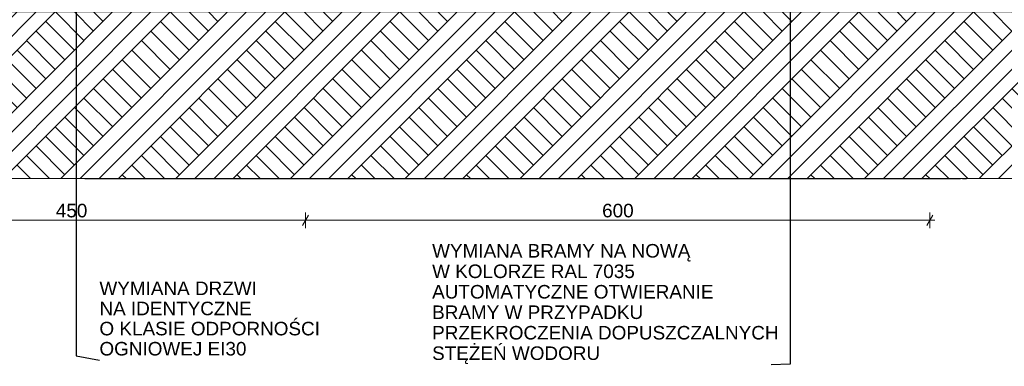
# Model space of a CAD drawing. Header units: centimetres. Extents: x -1412 to 8451, y -353 to 1224.
# Tile 2 of 24: x -917 to 30, y -340 to -7. Entities that reach past the tile are written whole.
import ezdxf

# ---------------------------------------------------------------- set-up
doc = ezdxf.new("R2010")
doc.units = ezdxf.units.CM
doc.header["$MEASUREMENT"] = 0
doc.linetypes.add('Przerywana (2)', pattern=[48, 24, -24])
doc.linetypes.add('Wipeout_Contour', pattern=[100, 0, -100])
for name, color, linetype, lineweight in [('0_Nr_pióra__12', 7, 'Continuous', 13), ('0_Nr_pióra__21', 7, 'Continuous', 20), ('0_Nr_pióra__23', 7, 'Continuous', 20), ('131-Z Drogi_Nr_pióra__29', 7, 'Continuous', 20), ('299-A Wymiary Opisy_Nr_pióra__11', 7, 'Continuous', 0), ('420-K Ściany_Nr_pióra__13', 7, 'Continuous', 25), ('420-K Ściany_Nr_pióra__27', 7, 'Continuous', 20), ('420-K Ściany_Nr_pióra__47', 7, 'Continuous', 20), ('420-K Ściany_Nr_pióra__7', 7, 'Continuous', 20), ('Nowe_199-Z Wymiary i opisy_Nr_pióra__135', 5, 'Continuous', 20), ('Nowe_299-A Wymiary Opisy_Nr_pióra__11', 7, 'Continuous', 0)]:
    doc.layers.add(name, color=color, linetype=linetype, lineweight=lineweight)
doc.layers.add('0_Nr_pióra__83', color=7, linetype='Continuous', lineweight=20, true_color=0xe4d7b4)
for name, color, linetype in [('131-Z Drogi', 7, 'Continuous'), ('299-A Wymiary Opisy', 7, 'Continuous'), ('420-K Ściany', 7, 'Continuous'), ('Nowe_299-A Wymiary Opisy', 7, 'Continuous')]:
    doc.layers.add(name, color=color, linetype=linetype)
doc.styles.add('STYL_AUTOMATYCZNY_1', font='arial.ttf')
doc.dimstyles.new('STYL_AUTOMATYCZNY__1', dxfattribs={"dimtxt": 13, "dimasz": 7.6, "dimexe": 0.18, "dimexo": 0.0625, "dimgap": 0, "dimtad": 1, "dimtih": 1, "dimtoh": 1, "dimdec": 0, "dimzin": 0, "dimdsep": 46, "dimtxsty": 'STYL_AUTOMATYCZNY_1', "dimblk": 'ARROWHEAD_2', "dimblk1": 'ARROWHEAD_2', "dimblk2": 'ARROWHEAD_2', "dimcen": 0.09, "dimclrd": 7, "dimclre": 7, "dimclrt": 7, "dimadec": 0, "dimazin": 0, "dimtfac": 1, "dimtdec": 4, "dimtmove": 0, "dimatfit": 3, "dimfxl": 0, "dimtolj": 1, "dimtzin": 0, "dimarcsym": 0})
doc.dimstyles.new('STYL_AUTOMATYCZNY__3', dxfattribs={"dimtxt": 0.18, "dimasz": 14.592, "dimexe": 0.18, "dimexo": 0.0625, "dimgap": 0, "dimtad": 0, "dimtih": 1, "dimtoh": 1, "dimdec": 4, "dimzin": 0, "dimdsep": 46, "dimcen": 0.09, "dimadec": 0, "dimazin": 0, "dimtfac": 1, "dimtdec": 4, "dimtmove": 0, "dimatfit": 3, "dimldrblk": 'ARROWHEAD_5', "dimfxl": 0, "dimtolj": 1, "dimtzin": 0, "dimarcsym": 0})

# ---------------------------------------------------------------- blocks, each defined once
blk = doc.blocks.new('ElemPrzekroju_30_1')
at = {"layer": '420-K Ściany_Nr_pióra__13', "color": 7, "linetype": 'Continuous', "lineweight": 25}
for p, q in [((-6.75, -100), (-6.75, -160)), ((-907.28, -160), (-1172.52, -160))]:
    blk.add_line(p, q, dxfattribs=at)
blk = doc.blocks.new('ElemPrzekroju_31_1')
at = {"layer": '420-K Ściany_Nr_pióra__13', "color": 7, "linetype": 'Continuous', "lineweight": 25}
for p, q in [((-10.58, 25), (-10.58, 0)), ((-10.58, -100), (-10.58, -160)), ((-10.58, -160), (-12.58, -160)), ((-10.58, -160), (-6.75, -160))]:
    blk.add_line(p, q, dxfattribs=at)
blk = doc.blocks.new('ElemPrzekroju_32_1')
at = {"layer": '420-K Ściany_Nr_pióra__13', "color": 7, "linetype": 'Continuous', "lineweight": 25}
for p, q in [((-907.28, 0), (-907.28, 25)), ((-907.28, 25), (-906.94, 25)), ((-907.28, -160), (-907.28, -100)), ((-906.94, -160), (-907.28, -160)), ((-853.92, -160), (-12.58, -160))]:
    blk.add_line(p, q, dxfattribs=at)
blk = doc.blocks.new('ElemPrzekroju_34_1')
at = {"layer": '131-Z Drogi', "linetype": 'Continuous', "lineweight": 0, "true_color": 0x000000}
blk.add_hatch(color=18, dxfattribs=at).paths.add_polyline_path([(-1407.02, 0), (-1407.02, -100), (-905.98, -100), (-905.98, -10), (-853.92, -10), (-853.92, -100), (359.34, -100), (359.34, 0)])
at = {"layer": '131-Z Drogi_Nr_pióra__29', "color": 7, "linetype": 'Continuous', "lineweight": 20}
for p, q in [((-853.92, -10), (-853.92, -100)), ((-905.98, -100), (-1407.02, -100)), ((359.34, -100), (-853.92, -100))]:
    blk.add_line(p, q, dxfattribs=at)
blk = doc.blocks.new('ElemPrzekroju_41_1')
at = {"layer": '420-K Ściany', "linetype": 'Continuous', "lineweight": 0, "true_color": 0x000000}
for points in [[(-905.98, -10), (-905.98, -160), (-865.98, -160), (-865.98, -10)], [(-865.98, -10), (-865.98, -160), (-865.93, -160), (-865.93, -10)], [(-865.93, -10), (-865.93, -160), (-855.92, -160), (-855.92, -10)], [(-853.92, -10), (-855.92, -10), (-855.92, -160), (-853.92, -160)]]:
    blk.add_hatch(color=18, dxfattribs=at).paths.add_polyline_path(points)
at = {"layer": '420-K Ściany_Nr_pióra__13', "color": 7, "linetype": 'Continuous', "lineweight": 25}
for p, q in [((-906.76, 25), (-906.94, 25)), ((-906.94, 25), (-906.94, 0)), ((-906.94, -100), (-906.94, -160)), ((-905.98, -160), (-906.94, -160))]:
    blk.add_line(p, q, dxfattribs=at)
at = {"layer": '420-K Ściany_Nr_pióra__27', "color": 7, "linetype": 'Continuous', "lineweight": 20}
for p, q in [((-905.98, -10), (-905.98, -100)), ((-905.98, -100), (-905.98, -160)), ((-865.98, -160), (-905.98, -160))]:
    blk.add_line(p, q, dxfattribs=at)
at = {"layer": '420-K Ściany_Nr_pióra__27', "color": 7, "linetype": 'Przerywana (2)', "lineweight": 20}
blk.add_line((-865.93, -10), (-865.93, -160), dxfattribs=at)
at = {"layer": '420-K Ściany_Nr_pióra__47', "color": 7, "linetype": 'Continuous', "lineweight": 20}
for p, q in [((-855.92, -10), (-855.92, -160)), ((-853.92, -100), (-853.92, -160))]:
    blk.add_line(p, q, dxfattribs=at)
at = {"layer": '420-K Ściany_Nr_pióra__47', "color": 7, "linetype": 'Continuous', "lineweight": 20, "flags": 128}
blk.add_lwpolyline([(-853.92, -160), (-855.92, -160), (-865.93, -160)], dxfattribs=at)
at = {"layer": '420-K Ściany_Nr_pióra__7', "color": 7, "linetype": 'Continuous', "lineweight": 20}
for p in [(-865.98, -10), (-865.93, -160)]:
    blk.add_line(p, (-865.98, -160), dxfattribs=at)
blk = doc.blocks.new('ElemPrzekroju_85_1')
at = {"layer": '0_Nr_pióra__23', "color": 7, "linetype": 'Continuous', "lineweight": 20, "flags": 128}
blk.add_lwpolyline([(-905.98, -10), (-865.98, -10), (-865.93, -10), (-855.92, -10), (-853.92, -10)], dxfattribs=at)
at = {"layer": '0_Nr_pióra__83', "color": 254, "linetype": 'Continuous', "lineweight": 20, "true_color": 0xe4d7b4}
for p, q in [((-906.76, 25), (-893.76, 25)), ((-906.76, 25), (-906.76, 0)), ((-854.71, 25), (-854.71, 0))]:
    blk.add_line(p, q, dxfattribs=at)
blk = doc.blocks.new('*D113')
at = {"layer": 'Nowe_299-A Wymiary Opisy_Nr_pióra__11', "color": 7, "linetype": 'Continuous', "lineweight": 0}
for p, q in [((-1089.17, -195), (-1094.94, -205)), ((-1092.06, -207.5), (-1092.06, -192.5)), ((-639.17, -195), (-644.94, -205)), ((-642.06, -207.5), (-642.06, -192.5)), ((-1096.95, -200), (-1092.06, -200)), ((-1092.06, -200), (-642.06, -200))]:
    blk.add_line(p, q, dxfattribs=at)
at = {"layer": 'Nowe_299-A Wymiary Opisy_Nr_pióra__11', "color": 7, "lineweight": 0, "insert": (-881.93, -197.4), "char_height": 13, "attachment_point": 7, "style": 'STYL_AUTOMATYCZNY_1'}
blk.add_mtext('\\A1;{\\pql;\\fArial|b0|i0|c238|p0;\\W1.000000;450}', dxfattribs=at)
blk = doc.blocks.new('ARROWHEAD_2')
at = {"color": 0, "linetype": 'Continuous', "lineweight": 0}
for p, q in [((0, 0), (-1, 0)), ((-0.38, -0.66), (0.38, 0.66))]:
    blk.add_line(p, q, dxfattribs=at)
blk = doc.blocks.new('*D114')
at = {"layer": 'Nowe_299-A Wymiary Opisy_Nr_pióra__11', "color": 7, "linetype": 'Continuous', "lineweight": 0}
for p, q in [((-639.17, -195), (-644.94, -205)), ((-642.06, -207.5), (-642.06, -192.5)), ((-44.94, -205), (-39.17, -195)), ((-42.06, -207.5), (-42.06, -192.5)), ((-642.06, -200), (-42.06, -200)), ((-42.06, -200), (-37.17, -200))]:
    blk.add_line(p, q, dxfattribs=at)
at = {"layer": 'Nowe_299-A Wymiary Opisy_Nr_pióra__11', "color": 7, "lineweight": 0, "insert": (-356.93, -197.4), "char_height": 13, "attachment_point": 7, "style": 'STYL_AUTOMATYCZNY_1'}
blk.add_mtext('\\A1;{\\pql;\\fArial|b0|i0|c238|p0;\\W1.000000;600}', dxfattribs=at)
blk = doc.blocks.new('Wymiary_8_1', base_point=(-6.82, -100))
at = {"layer": '299-A Wymiary Opisy_Nr_pióra__11', "linetype": 'Continuous', "lineweight": 0}
for points in [[(-6.82, 25), (-6.82, 38), (-19.82, 38)], [(-6.82, 0), (-6.82, 13), (-19.82, 13)], [(-6.82, -100), (-6.82, -87), (-19.82, -87)]]:
    blk.add_hatch(color=7, dxfattribs=at).paths.add_polyline_path(points)
at = {"layer": '299-A Wymiary Opisy_Nr_pióra__11', "color": 7, "linetype": 'Continuous', "lineweight": 0}
for p, q in [((-6.82, 25), (-6.82, 77)), ((-6.82, 0), (-6.82, 52)), ((-6.82, 25), (-19.82, 38)), ((-19.82, 38), (-6.82, 38)), ((-6.82, 38), (44.79, 38)), ((-6.82, 25), (-16.57, 25)), ((-6.82, 25), (2.93, 25)), ((-6.82, 0), (-19.82, 13)), ((-19.82, 13), (-6.82, 13)), ((-6.82, 13), (44.17, 13)), ((-6.82, 0), (-16.57, 0)), ((-6.82, 0), (2.93, 0)), ((-6.82, -100), (-6.82, -48)), ((-6.82, -100), (-19.82, -87)), ((-19.82, -87), (-6.82, -87)), ((-6.82, -87), (40.32, -87)), ((-6.82, -100), (-16.57, -100)), ((-6.82, -100), (2.93, -100))]:
    blk.add_line(p, q, dxfattribs=at)
at = {"layer": '299-A Wymiary Opisy_Nr_pióra__11', "color": 7, "lineweight": 0, "char_height": 13, "attachment_point": 7, "style": 'STYL_AUTOMATYCZNY_1'}
for s, insert in [('\\A1;{\\pql;\\fArial|b0|i0|c238|p0;\\W1.000000;+0,25}', (-0.32, 40.6)), ('\\A1;{\\pql;\\fArial|b0|i0|c238|p0;\\W1.000000;±0,00}', (-0.32, 15.6)), ('\\A1;{\\pql;\\fArial|b0|i0|c238|p0;\\W1.000000;-1,00}', (-0.32, -84.4))]:
    blk.add_mtext(s, dxfattribs=dict(at, insert=insert))
blk = doc.blocks.new('ARROWHEAD_5')
at = {"linetype": 'Continuous', "lineweight": 0}
blk.add_hatch(color=0, dxfattribs=at).paths.add_polyline_path([(-1, 0.2679), (0, 0), (-1, -0.2679)])
at = {"color": 0, "linetype": 'Continuous', "lineweight": 0}
blk.add_line((0, 0), (-1, 0), dxfattribs=at)

msp = doc.modelspace()

# ---------------------------------------------------------------- block references
at = {"lineweight": 0}
msp.add_blockref('ElemPrzekroju_85_1', (0, 0), dxfattribs=at)
at = {"layer": '131-Z Drogi', "lineweight": 0}
msp.add_blockref('ElemPrzekroju_34_1', (0, 0), dxfattribs=at)
at = {"layer": '299-A Wymiary Opisy', "color": 7, "linetype": 'Continuous', "lineweight": 0}
msp.add_blockref('Wymiary_8_1', (-6.82, -100), dxfattribs=at)
at = {"layer": '420-K Ściany', "lineweight": 0}
for name in ['ElemPrzekroju_30_1', 'ElemPrzekroju_32_1', 'ElemPrzekroju_41_1', 'ElemPrzekroju_31_1']:
    msp.add_blockref(name, (0, 0), dxfattribs=at)

# ---------------------------------------------------------------- texts
at = {"layer": 'Nowe_199-Z Wymiary i opisy_Nr_pióra__135', "color": 5, "linetype": 'Continuous', "lineweight": 20, "char_height": 13, "attachment_point": 7, "style": 'STYL_AUTOMATYCZNY_1'}
for s, insert, line_spacing_factor in [('\\A1;{\\pql;\\fArial|b0|i0|c238|p0;\\W1.000000;WYMIANA BRAMY NA NOWĄ \\P\\pql;\\fArial|b0|i0|c238|p0;\\W1.000000;W KOLORZE RAL\\fArial|b0|i0|c238|p0;\\W1.000000; 7035\\fArial|b0|i0|c238|p0;\\W1.000000; \\P\\pql;\\fArial|b0|i0|c238|p0;\\W1.000000;AUTOMATYCZNE OTWIERANIE\\P\\pql;\\fArial|b0|i0|c238|p0;\\W1.000000;BRAMY W PRZYPADKU\\P\\pql;\\fArial|b0|i0|c238|p0;\\W1.000000;PRZEKROCZENIA DOPUSZCZALNYCH\\P\\pql;\\fArial|b0|i0|c238|p0;\\W1.000000;STĘŻEŃ WODORU}', (-520.31, -338.09), 0.90746), ('\\A1;{\\pql;\\fArial|b0|i0|c238|p0;\\W1.000000;WYMIANA DRZWI \\P\\pql;\\fArial|b0|i0|c238|p0;\\W1.000000;NA IDENTYCZNE \\P\\pql;\\fArial|b0|i0|c238|p0;\\W1.000000;O KLASIE ODPORNOŚCI \\P\\pql;\\fArial|b0|i0|c238|p0;\\W1.000000;OGNIOWEJ\\fArial|b0|i0|c238|p0;\\W1.000000; EI30}', (-840.02, -330.03), 0.891913)]:
    msp.add_mtext(s, dxfattribs=dict(at, insert=insert, line_spacing_factor=line_spacing_factor))

# ---------------------------------------------------------------- dimensions: what is measured, and where the dimension line sits
at = {"layer": 'Nowe_299-A Wymiary Opisy', "color": 7, "linetype": 'Continuous', "lineweight": 0}
for base, p1, p2, picture, middle in [((-642.06, -200), (-1092.06, -200), (-642.06, -200), '*D113', (-867.09, -190.9)), ((-42.06, -200), (-642.06, -200), (-42.06, -200), '*D114', (-342.09, -190.9))]:
    dim = msp.add_linear_dim(base=base, p1=p1, p2=p2, dimstyle='STYL_AUTOMATYCZNY__1', dxfattribs=at)
    dim.commit()
    dim.dimension.update_dxf_attribs({"geometry": picture, "text_midpoint": middle, "dimtype": 160})

# ---------------------------------------------------------------- next in the draw order: wipeouts: each hides what was drawn before it
at = {"color": 254, "linetype": 'Wipeout_Contour', "lineweight": 0, "ltscale": 3575.689266}
msp.add_wipeout([(359.34, 0), (-1407.02, 0), (-1407.02, -160), (359.34, -160)], dxfattribs=at)

# ---------------------------------------------------------------- next in the draw order: hatches: boundary and pattern name
at = {"layer": '0_Nr_pióra__12', "linetype": 'Continuous', "lineweight": 13}
h = msp.add_hatch(dxfattribs=at)
h.set_pattern_fill('Grunt_0001', style=0, pattern_type=2)
h.set_pattern_definition([(45, (0, 0), (-27.5772, 27.5772), []), (45, (-9.19, 9.19), (-55.1543, 55.1543), []), (45, (-18.385, 18.385), (-55.1543, 55.1543), []), (135, (-27.577, 27.577), (9.19239, 9.19239), [39, -39])])
h.paths.add_polyline_path([(359.34, 0), (-1407.02, 0), (-1407.02, -160), (359.34, -160)])

# ---------------------------------------------------------------- next in the draw order: linework, layer by layer
at = {"layer": '0_Nr_pióra__21', "color": 7, "linetype": 'Continuous', "lineweight": 20, "flags": 128}
msp.add_lwpolyline([(359.34, 0), (-1407.02, 0), (-1407.02, -160), (359.34, -160)], close=True, dxfattribs=at)

# ---------------------------------------------------------------- next in the draw order: leaders
at = {"layer": 'Nowe_199-Z Wymiary i opisy_Nr_pióra__135', "color": 5, "linetype": 'Continuous', "lineweight": 20, "annotation_type": 0, "has_hookline": 1}
for points, hookline_direction, text_width in [([(-862.4, 19.37), (-862.4, -330.03), (-840.02, -334.26)], 0, 209.26), ([(-176.23, 22.63), (-176.23, -338.09), (-194.4, -338.81)], 1, 329.87)]:
    msp.add_leader(points, dimstyle='STYL_AUTOMATYCZNY__3', dxfattribs=dict(at, hookline_direction=hookline_direction, text_width=text_width))

doc.saveas('drawing.dxf')
